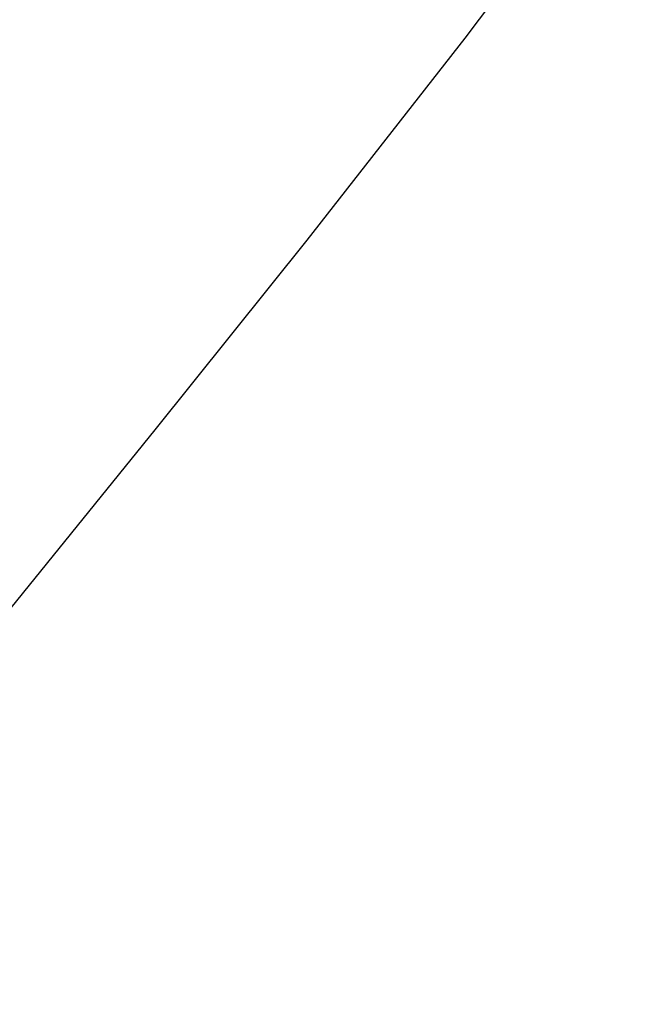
# Model space of a CAD drawing. Extents: x 0 to 363660, y 0 to 4201329.
# Tile 232 of 256: x 360280.34 to 360283.46, y 4200449.36 to 4200454.28. Entities that reach past the tile are written whole.
import ezdxf

# ---------------------------------------------------------------- set-up
doc = ezdxf.new("R2010")
doc.units = 0
doc.header["$LTSCALE"] = 0.5
doc.header["$MEASUREMENT"] = 0
doc.linetypes.add('CONTI', pattern=[0])
doc.layers.add('.', color=7, linetype='Continuous', lineweight=15)
doc.layers.add('GORIZDEFAULT', color=32, linetype='CONTI')

# ---------------------------------------------------------------- blocks, each defined once
blk = doc.blocks.new('gergrgrre')
at = {"layer": 'GORIZDEFAULT', "color": 32}
blk.add_polyline3d([(360280.3, 4200451.34, 543), (360281.02, 4200452.23, 543), (360281.78, 4200453.18, 543), (360282.57, 4200454.19, 543), (360283.37, 4200455.25, 543), (360284.17, 4200456.35, 543), (360284.97, 4200457.48, 543), (360285.75, 4200458.65, 543), (360286.51, 4200459.83, 543), (360287.25, 4200461.02, 543), (360287.95, 4200462.22, 543), (360288.63, 4200463.41, 543), (360289.27, 4200464.58, 543), (360289.87, 4200465.73, 543), (360290.42, 4200466.85, 543), (360290.93, 4200467.94, 543), (360291.37, 4200469.02, 543), (360291.74, 4200470.1, 543)], dxfattribs=at)

msp = doc.modelspace()

# ---------------------------------------------------------------- hatches: boundary and pattern name
at = {"layer": '.', "ltscale": 0.149071}
h = msp.add_hatch(color=256, dxfattribs=at)
h.dxf.hatch_style = 1
h.set_gradient(color1=(255, 255, 255), tint=1)
h.paths.add_polyline_path([(359890.2408, 4200193.8911), (361190.2408, 4200193.8911), (361190.2408, 4201328.8911), (359890.2408, 4201328.8911)])
h.paths.add_polyline_path([(359905.2408, 4201313.8911), (361175.2408, 4201313.8911), (361175.2408, 4200208.8911), (359905.2408, 4200208.8911)], flags=16)

# ---------------------------------------------------------------- block references
at = {"linetype": 'Continuous'}
msp.add_blockref('gergrgrre', (0, 0), dxfattribs=at)

doc.saveas('drawing.dxf')
